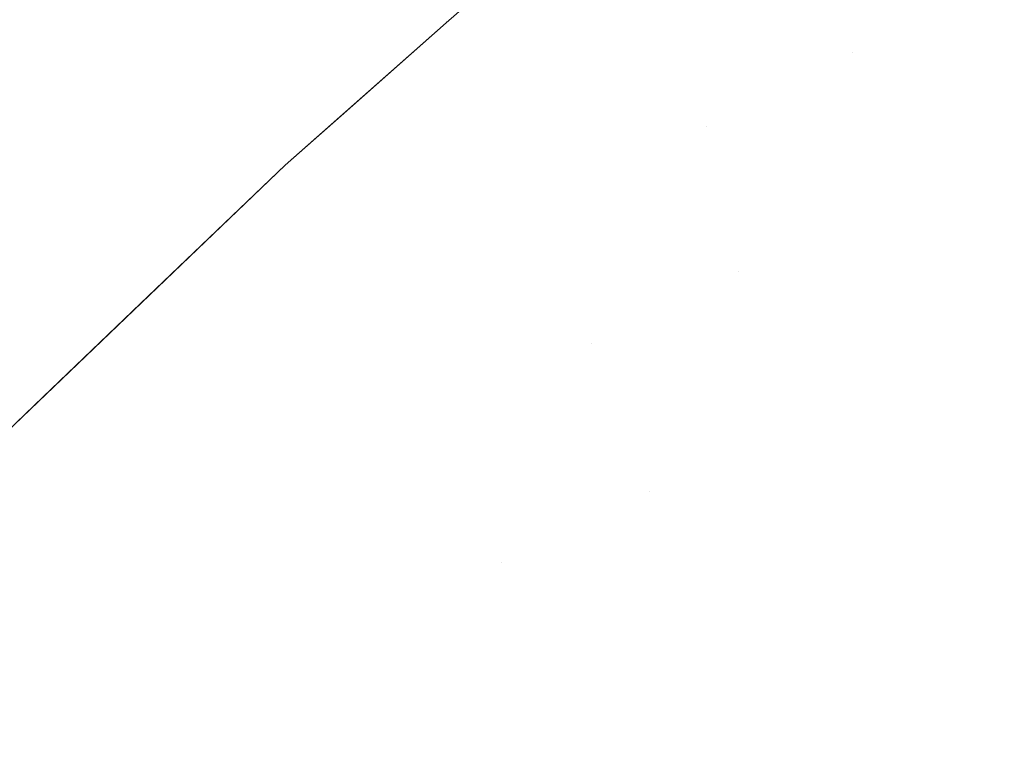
# Model space of a CAD drawing. Header units: centimetres. Extents: x -44.1 to 45.2, y 4.2 to 6.
# Tile 77 of 256: x -44.06242 to -44.05178, y 5.94835 to 5.95621. Entities that reach past the tile are written whole.
import ezdxf

# ---------------------------------------------------------------- set-up
doc = ezdxf.new("R2010")
doc.units = ezdxf.units.CM
doc.header["$LTSCALE"] = 2.54
doc.layers.add('Lucido design-1', color=7, linetype='Continuous')

# ---------------------------------------------------------------- blocks, each defined once
blk = doc.blocks.new('Gruppo-4-1')
at = {"color": 7, "linetype": 'Continuous', "lineweight": 9}
for points, invisible_edges in [([(-44.055986, 5.957783, -2276.92217), (-44.055468, 5.958199, -2276.923732), (-44.05781, 5.956184, -2276.923732)], 11), ([(-44.055468, 5.958199, -2276.923732), (-44.055418, 5.958178, -2276.925294), (-44.057759, 5.956163, -2276.925294), (-44.05781, 5.956184, -2276.923732)], 15), ([(-44.057674, 5.956129, -2276.926855), (-44.057759, 5.956163, -2276.925294), (-44.055418, 5.958178, -2276.925294), (-44.055335, 5.958143, -2276.926855)], 15), ([(-44.055335, 5.958143, -2276.926855), (-44.055218, 5.958093, -2276.928414), (-44.057556, 5.956081, -2276.928414), (-44.057674, 5.956129, -2276.926855)], 15), ([(-44.057404, 5.95602, -2276.929971), (-44.057556, 5.956081, -2276.928414), (-44.055218, 5.958093, -2276.928414), (-44.055069, 5.95803, -2276.929971)], 15), ([(-44.055069, 5.95803, -2276.929971), (-44.054886, 5.957952, -2276.931524), (-44.057218, 5.955945, -2276.931524), (-44.057404, 5.95602, -2276.929971)], 15), ([(-44.056999, 5.955857, -2276.933075), (-44.057218, 5.955945, -2276.931524), (-44.054886, 5.957952, -2276.931524), (-44.054671, 5.95786, -2276.933075)], 15), ([(-44.054671, 5.95786, -2276.933075), (-44.054423, 5.957755, -2276.934621), (-44.056746, 5.955755, -2276.934621), (-44.056999, 5.955857, -2276.933075)], 15), ([(-44.055986, 5.957783, -2276.92217), (-44.058947, 5.95517, -2276.32217), (-44.057811, 5.956173, -2276.32217)], 9), ([(-44.058947, 5.95517, -2276.32217), (-44.055986, 5.957783, -2276.92217), (-44.057811, 5.956173, -2276.92217)], 9), ([(-44.057811, 5.956173, -2276.32217), (-44.05666, 5.957188, -2276.32217), (-44.055986, 5.957783, -2276.92217)], 10), ([(-44.05781, 5.956184, -2276.923732), (-44.057811, 5.956173, -2276.92217), (-44.055986, 5.957783, -2276.92217)], 9), ([(-44.056461, 5.95564, -2276.936163), (-44.056746, 5.955755, -2276.934621), (-44.054423, 5.957755, -2276.934621), (-44.054142, 5.957636, -2276.936163)], 15), ([(-44.054142, 5.957636, -2276.936163), (-44.053829, 5.957503, -2276.9377), (-44.056142, 5.955511, -2276.9377), (-44.056461, 5.95564, -2276.936163)], 15), ([(-44.055791, 5.95537, -2276.939231), (-44.056142, 5.955511, -2276.9377), (-44.053829, 5.957503, -2276.9377), (-44.053483, 5.957356, -2276.939231)], 15), ([(-44.053483, 5.957356, -2276.939231), (-44.053106, 5.957196, -2276.940757), (-44.055408, 5.955215, -2276.940757), (-44.055791, 5.95537, -2276.939231)], 15), ([(-44.056653, 5.957193, -2276.320608), (-44.05666, 5.957188, -2276.32217), (-44.057811, 5.956173, -2276.32217), (-44.05781, 5.956184, -2276.320608)], 13), ([(-44.05781, 5.956184, -2276.320608), (-44.057759, 5.956163, -2276.319046), (-44.056603, 5.957172, -2276.319046), (-44.056653, 5.957193, -2276.320608)], 15), ([(-44.054992, 5.955048, -2276.942275), (-44.055408, 5.955215, -2276.940757), (-44.053106, 5.957196, -2276.940757), (-44.052698, 5.957022, -2276.942275)], 15), ([(-44.054651, 5.956364, -2276.305108), (-44.054271, 5.956206, -2276.303583), (-44.053106, 5.957196, -2276.303583)], 11), ([(-44.053415, 5.955852, -2276.300554), (-44.052258, 5.956835, -2276.300554), (-44.053106, 5.957196, -2276.303583), (-44.054271, 5.956206, -2276.303583)], 15), ([(-44.056519, 5.957137, -2276.317485), (-44.056603, 5.957172, -2276.319046), (-44.057759, 5.956163, -2276.319046), (-44.057674, 5.956129, -2276.317485)], 15), ([(-44.057674, 5.956129, -2276.317485), (-44.057556, 5.956081, -2276.315926), (-44.056401, 5.957088, -2276.315926), (-44.056519, 5.957137, -2276.317485)], 15), ([(-44.05625, 5.957026, -2276.314369), (-44.056401, 5.957088, -2276.315926), (-44.057556, 5.956081, -2276.315926), (-44.057404, 5.95602, -2276.314369)], 15), ([(-44.057404, 5.95602, -2276.314369), (-44.057218, 5.955945, -2276.312816), (-44.056066, 5.95695, -2276.312816), (-44.05625, 5.957026, -2276.314369)], 15), ([(-44.052698, 5.957022, -2276.942275), (-44.052258, 5.956835, -2276.943786), (-44.054544, 5.954867, -2276.943786), (-44.054992, 5.955048, -2276.942275)], 15), ([(-44.055849, 5.95686, -2276.311265), (-44.056066, 5.95695, -2276.312816), (-44.057218, 5.955945, -2276.312816), (-44.056999, 5.955857, -2276.311265)], 15), ([(-44.056999, 5.955857, -2276.311265), (-44.056746, 5.955755, -2276.309719), (-44.055598, 5.956756, -2276.309719), (-44.055849, 5.95686, -2276.311265)], 15), ([(-44.055315, 5.956639, -2276.308177), (-44.055598, 5.956756, -2276.309719), (-44.056746, 5.955755, -2276.309719), (-44.056461, 5.95564, -2276.308177)], 15), ([(-44.054065, 5.954674, -2276.94529), (-44.054544, 5.954867, -2276.943786), (-44.052258, 5.956835, -2276.943786), (-44.051787, 5.956635, -2276.94529)], 15), ([(-44.052434, 5.955446, -2276.297555), (-44.051285, 5.956422, -2276.297555), (-44.052258, 5.956835, -2276.300554), (-44.053415, 5.955852, -2276.300554)], 15), ([(-44.056461, 5.95564, -2276.308177), (-44.056142, 5.955511, -2276.30664), (-44.054999, 5.956508, -2276.30664), (-44.055315, 5.956639, -2276.308177)], 15), ([(-44.051787, 5.956635, -2276.94529), (-44.051285, 5.956422, -2276.946785), (-44.053555, 5.954468, -2276.946785), (-44.054065, 5.954674, -2276.94529)], 15), ([(-44.054651, 5.956364, -2276.305108), (-44.054999, 5.956508, -2276.30664), (-44.056142, 5.955511, -2276.30664), (-44.055791, 5.95537, -2276.305108)], 15), ([(-44.055791, 5.95537, -2276.305108), (-44.055408, 5.955215, -2276.303583), (-44.054271, 5.956206, -2276.303583), (-44.054651, 5.956364, -2276.305108)], 15), ([(-44.053014, 5.95425, -2276.948272), (-44.053555, 5.954468, -2276.946785), (-44.051285, 5.956422, -2276.946785), (-44.050753, 5.956196, -2276.948272)], 15), ([(-44.05133, 5.954989, -2276.29459), (-44.050191, 5.955957, -2276.29459), (-44.051285, 5.956422, -2276.297555), (-44.052434, 5.955446, -2276.297555)], 15), ([(-44.05781, 5.956184, -2276.923732), (-44.06004, 5.954161, -2276.923732), (-44.059552, 5.954636, -2276.92217)], 11), ([(-44.05781, 5.956184, -2276.923732), (-44.057759, 5.956163, -2276.925294), (-44.059988, 5.954142, -2276.925294), (-44.06004, 5.954161, -2276.923732)], 15), ([(-44.059902, 5.954109, -2276.926855), (-44.059988, 5.954142, -2276.925294), (-44.057759, 5.956163, -2276.925294), (-44.057674, 5.956129, -2276.926855)], 15), ([(-44.057674, 5.956129, -2276.926855), (-44.057556, 5.956081, -2276.928414), (-44.059782, 5.954063, -2276.928414), (-44.059902, 5.954109, -2276.926855)], 15), ([(-44.059552, 5.954636, -2276.92217), (-44.057811, 5.956173, -2276.92217), (-44.05781, 5.956184, -2276.923732)], 10), ([(-44.057811, 5.956173, -2276.92217), (-44.059552, 5.954636, -2276.92217), (-44.059552, 5.954636, -2276.32217), (-44.058947, 5.95517, -2276.32217)], 10), ([(-44.05781, 5.956184, -2276.320608), (-44.057811, 5.956173, -2276.32217), (-44.058947, 5.95517, -2276.32217), (-44.058939, 5.955173, -2276.320608)], 13), ([(-44.058939, 5.955173, -2276.320608), (-44.058887, 5.955153, -2276.319046), (-44.057759, 5.956163, -2276.319046), (-44.05781, 5.956184, -2276.320608)], 15), ([(-44.057674, 5.956129, -2276.317485), (-44.057759, 5.956163, -2276.319046), (-44.058887, 5.955153, -2276.319046), (-44.058802, 5.95512, -2276.317485)], 15), ([(-44.058802, 5.95512, -2276.317485), (-44.058683, 5.955073, -2276.315926), (-44.057556, 5.956081, -2276.315926), (-44.057674, 5.956129, -2276.317485)], 15), ([(-44.054271, 5.956206, -2276.303583), (-44.055408, 5.955215, -2276.303583), (-44.054992, 5.955048, -2276.302065)], 11), ([(-44.053415, 5.955852, -2276.300554), (-44.054271, 5.956206, -2276.303583), (-44.054992, 5.955048, -2276.302065)], 11), ([(-44.050753, 5.956196, -2276.948272), (-44.050191, 5.955957, -2276.94975), (-44.052442, 5.95402, -2276.94975), (-44.053014, 5.95425, -2276.948272)], 15), ([(-44.059627, 5.954004, -2276.929971), (-44.059782, 5.954063, -2276.928414), (-44.057556, 5.956081, -2276.928414), (-44.057404, 5.95602, -2276.929971)], 15), ([(-44.057404, 5.95602, -2276.929971), (-44.057218, 5.955945, -2276.931524), (-44.059438, 5.953931, -2276.931524), (-44.059627, 5.954004, -2276.929971)], 15), ([(-44.057404, 5.95602, -2276.314369), (-44.057556, 5.956081, -2276.315926), (-44.058683, 5.955073, -2276.315926), (-44.058529, 5.955013, -2276.314369)], 15), ([(-44.058529, 5.955013, -2276.314369), (-44.058342, 5.954939, -2276.312816), (-44.057218, 5.955945, -2276.312816), (-44.057404, 5.95602, -2276.314369)], 15), ([(-44.059216, 5.953846, -2276.933075), (-44.059438, 5.953931, -2276.931524), (-44.057218, 5.955945, -2276.931524), (-44.056999, 5.955857, -2276.933075)], 15), ([(-44.056999, 5.955857, -2276.311265), (-44.057218, 5.955945, -2276.312816), (-44.058342, 5.954939, -2276.312816), (-44.058121, 5.954852, -2276.311265)], 15), ([(-44.051841, 5.953777, -2276.951217), (-44.052442, 5.95402, -2276.94975), (-44.050191, 5.955957, -2276.94975), (-44.0496, 5.955706, -2276.951217)], 15), ([(-44.056999, 5.955857, -2276.933075), (-44.056746, 5.955755, -2276.934621), (-44.058959, 5.953748, -2276.934621), (-44.059216, 5.953846, -2276.933075)], 15), ([(-44.058121, 5.954852, -2276.311265), (-44.057867, 5.954752, -2276.309719), (-44.056746, 5.955755, -2276.309719), (-44.056999, 5.955857, -2276.311265)], 15), ([(-44.054992, 5.955048, -2276.302065), (-44.054544, 5.954867, -2276.300554), (-44.053415, 5.955852, -2276.300554)], 11), ([(-44.053415, 5.955852, -2276.300554), (-44.054544, 5.954867, -2276.300554), (-44.053555, 5.954468, -2276.297555), (-44.052434, 5.955446, -2276.297555)], 15), ([(-44.058669, 5.953637, -2276.936163), (-44.058959, 5.953748, -2276.934621), (-44.056746, 5.955755, -2276.934621), (-44.056461, 5.95564, -2276.936163)], 15), ([(-44.056461, 5.95564, -2276.308177), (-44.056746, 5.955755, -2276.309719), (-44.057867, 5.954752, -2276.309719), (-44.057579, 5.954639, -2276.308177)], 15), ([(-44.0496, 5.955706, -2276.951217), (-44.048979, 5.955442, -2276.952675), (-44.051209, 5.953522, -2276.952675), (-44.051841, 5.953777, -2276.951217)], 15), ([(-44.056461, 5.95564, -2276.936163), (-44.056142, 5.955511, -2276.9377), (-44.058345, 5.953513, -2276.9377), (-44.058669, 5.953637, -2276.936163)], 15), ([(-44.057579, 5.954639, -2276.308177), (-44.057258, 5.954513, -2276.30664), (-44.056142, 5.955511, -2276.30664), (-44.056461, 5.95564, -2276.308177)], 15), ([(-44.057989, 5.953377, -2276.939231), (-44.058345, 5.953513, -2276.9377), (-44.056142, 5.955511, -2276.9377), (-44.055791, 5.95537, -2276.939231)], 15), ([(-44.055791, 5.95537, -2276.305108), (-44.056142, 5.955511, -2276.30664), (-44.057258, 5.954513, -2276.30664), (-44.056904, 5.954374, -2276.305108)], 15), ([(-44.055791, 5.95537, -2276.939231), (-44.055408, 5.955215, -2276.940757), (-44.057599, 5.953228, -2276.940757), (-44.057989, 5.953377, -2276.939231)], 15), ([(-44.056904, 5.954374, -2276.305108), (-44.056517, 5.954222, -2276.303583), (-44.055408, 5.955215, -2276.303583), (-44.055791, 5.95537, -2276.305108)], 15), ([(-44.052434, 5.955446, -2276.297555), (-44.053555, 5.954468, -2276.297555), (-44.052442, 5.95402, -2276.29459), (-44.05133, 5.954989, -2276.29459)], 15), ([(-44.06004, 5.954161, -2276.320608), (-44.059988, 5.954142, -2276.319046), (-44.058887, 5.955153, -2276.319046), (-44.058939, 5.955173, -2276.320608)], 15), ([(-44.059552, 5.954636, -2276.32217), (-44.06004, 5.954161, -2276.320608), (-44.058939, 5.955173, -2276.320608)], 11), ([(-44.058939, 5.955173, -2276.320608), (-44.058947, 5.95517, -2276.32217), (-44.059552, 5.954636, -2276.32217)], 9), ([(-44.057176, 5.953066, -2276.942275), (-44.057599, 5.953228, -2276.940757), (-44.055408, 5.955215, -2276.940757), (-44.054992, 5.955048, -2276.942275)], 15), ([(-44.054992, 5.955048, -2276.302065), (-44.055408, 5.955215, -2276.303583), (-44.056517, 5.954222, -2276.303583), (-44.056098, 5.954058, -2276.302065)], 15), ([(-44.058802, 5.95512, -2276.317485), (-44.058887, 5.955153, -2276.319046), (-44.059988, 5.954142, -2276.319046), (-44.059902, 5.954109, -2276.317485)], 15), ([(-44.059902, 5.954109, -2276.317485), (-44.059782, 5.954063, -2276.315926), (-44.058683, 5.955073, -2276.315926), (-44.058802, 5.95512, -2276.317485)], 15), ([(-44.058529, 5.955013, -2276.314369), (-44.058683, 5.955073, -2276.315926), (-44.059782, 5.954063, -2276.315926), (-44.059627, 5.954004, -2276.314369)], 15), ([(-44.059627, 5.954004, -2276.314369), (-44.059438, 5.953931, -2276.312816), (-44.058342, 5.954939, -2276.312816), (-44.058529, 5.955013, -2276.314369)], 15), ([(-44.054992, 5.955048, -2276.942275), (-44.054544, 5.954867, -2276.943786), (-44.056722, 5.952892, -2276.943786), (-44.057176, 5.953066, -2276.942275)], 15), ([(-44.056098, 5.954058, -2276.302065), (-44.055647, 5.95388, -2276.300554), (-44.054544, 5.954867, -2276.300554), (-44.054992, 5.955048, -2276.302065)], 15), ([(-44.05133, 5.954989, -2276.29459), (-44.052442, 5.95402, -2276.29459), (-44.051209, 5.953522, -2276.291665), (-44.050108, 5.954483, -2276.291665)], 15), ([(-44.058121, 5.954852, -2276.311265), (-44.058342, 5.954939, -2276.312816), (-44.059438, 5.953931, -2276.312816), (-44.059216, 5.953846, -2276.311265)], 15), ([(-44.059216, 5.953846, -2276.311265), (-44.058959, 5.953748, -2276.309719), (-44.057867, 5.954752, -2276.309719), (-44.058121, 5.954852, -2276.311265)], 15), ([(-44.056235, 5.952706, -2276.94529), (-44.056722, 5.952892, -2276.943786), (-44.054544, 5.954867, -2276.943786), (-44.054065, 5.954674, -2276.94529)], 15), ([(-44.054649, 5.953489, -2276.297555), (-44.053555, 5.954468, -2276.297555), (-44.054544, 5.954867, -2276.300554), (-44.055647, 5.95388, -2276.300554)], 15), ([(-44.057579, 5.954639, -2276.308177), (-44.057867, 5.954752, -2276.309719), (-44.058959, 5.953748, -2276.309719), (-44.058669, 5.953637, -2276.308177)], 15), ([(-44.059552, 5.954636, -2276.92217), (-44.062791, 5.951533, -2276.92217), (-44.062791, 5.951533, -2276.32217), (-44.062167, 5.95213, -2276.32217)], 10), ([(-44.062159, 5.952134, -2276.923732), (-44.062791, 5.951533, -2276.92217), (-44.059552, 5.954636, -2276.92217), (-44.06004, 5.954161, -2276.923732)], 13), ([(-44.062167, 5.95213, -2276.32217), (-44.061115, 5.953138, -2276.32217), (-44.059552, 5.954636, -2276.32217), (-44.059552, 5.954636, -2276.92217)], 12), ([(-44.06004, 5.954161, -2276.320608), (-44.059552, 5.954636, -2276.32217), (-44.061115, 5.953138, -2276.32217), (-44.061113, 5.953148, -2276.320608)], 13), ([(-44.058669, 5.953637, -2276.308177), (-44.058345, 5.953513, -2276.30664), (-44.057258, 5.954513, -2276.30664), (-44.057579, 5.954639, -2276.308177)], 15), ([(-44.054065, 5.954674, -2276.94529), (-44.053555, 5.954468, -2276.946785), (-44.055716, 5.952508, -2276.946785), (-44.056235, 5.952706, -2276.94529)], 15), ([(-44.056904, 5.954374, -2276.305108), (-44.057258, 5.954513, -2276.30664), (-44.058345, 5.953513, -2276.30664), (-44.057989, 5.953377, -2276.305108)], 15), ([(-44.055167, 5.952298, -2276.948272), (-44.055716, 5.952508, -2276.946785), (-44.053555, 5.954468, -2276.946785), (-44.053014, 5.95425, -2276.948272)], 15), ([(-44.053528, 5.953048, -2276.29459), (-44.052442, 5.95402, -2276.29459), (-44.053555, 5.954468, -2276.297555), (-44.054649, 5.953489, -2276.297555)], 15), ([(-44.057989, 5.953377, -2276.305108), (-44.057599, 5.953228, -2276.303583), (-44.056517, 5.954222, -2276.303583), (-44.056904, 5.954374, -2276.305108)], 15), ([(-44.056098, 5.954058, -2276.302065), (-44.056517, 5.954222, -2276.303583), (-44.057599, 5.953228, -2276.303583), (-44.057176, 5.953066, -2276.302065)], 15), ([(-44.053014, 5.95425, -2276.948272), (-44.052442, 5.95402, -2276.94975), (-44.054586, 5.952075, -2276.94975), (-44.055167, 5.952298, -2276.948272)], 15), ([(-44.06004, 5.954161, -2276.923732), (-44.059988, 5.954142, -2276.925294), (-44.062107, 5.952115, -2276.925294), (-44.062159, 5.952134, -2276.923732)], 15), ([(-44.062019, 5.952084, -2276.926855), (-44.062107, 5.952115, -2276.925294), (-44.059988, 5.954142, -2276.925294), (-44.059902, 5.954109, -2276.926855)], 15), ([(-44.059902, 5.954109, -2276.926855), (-44.059782, 5.954063, -2276.928414), (-44.061897, 5.952039, -2276.928414), (-44.062019, 5.952084, -2276.926855)], 15), ([(-44.061113, 5.953148, -2276.320608), (-44.061061, 5.953129, -2276.319046), (-44.059988, 5.954142, -2276.319046), (-44.06004, 5.954161, -2276.320608)], 15), ([(-44.059902, 5.954109, -2276.317485), (-44.059988, 5.954142, -2276.319046), (-44.061061, 5.953129, -2276.319046), (-44.060974, 5.953097, -2276.317485)], 15), ([(-44.060974, 5.953097, -2276.317485), (-44.060853, 5.953052, -2276.315926), (-44.059782, 5.954063, -2276.315926), (-44.059902, 5.954109, -2276.317485)], 15), ([(-44.06174, 5.951983, -2276.929971), (-44.061897, 5.952039, -2276.928414), (-44.059782, 5.954063, -2276.928414), (-44.059627, 5.954004, -2276.929971)], 15), ([(-44.059627, 5.954004, -2276.929971), (-44.059438, 5.953931, -2276.931524), (-44.061549, 5.951913, -2276.931524), (-44.06174, 5.951983, -2276.929971)], 15), ([(-44.059627, 5.954004, -2276.314369), (-44.059782, 5.954063, -2276.315926), (-44.060853, 5.953052, -2276.315926), (-44.060697, 5.952994, -2276.314369)], 15), ([(-44.060697, 5.952994, -2276.314369), (-44.060507, 5.952923, -2276.312816), (-44.059438, 5.953931, -2276.312816), (-44.059627, 5.954004, -2276.314369)], 15), ([(-44.057176, 5.953066, -2276.302065), (-44.056722, 5.952892, -2276.300554), (-44.055647, 5.95388, -2276.300554), (-44.056098, 5.954058, -2276.302065)], 15), ([(-44.053975, 5.951842, -2276.951217), (-44.054586, 5.952075, -2276.94975), (-44.052442, 5.95402, -2276.94975), (-44.051841, 5.953777, -2276.951217)], 15), ([(-44.052285, 5.95256, -2276.291665), (-44.051209, 5.953522, -2276.291665), (-44.052442, 5.95402, -2276.29459), (-44.053528, 5.953048, -2276.29459)], 15), ([(-44.061323, 5.951831, -2276.933075), (-44.061549, 5.951913, -2276.931524), (-44.059438, 5.953931, -2276.931524), (-44.059216, 5.953846, -2276.933075)], 15), ([(-44.059216, 5.953846, -2276.311265), (-44.059438, 5.953931, -2276.312816), (-44.060507, 5.952923, -2276.312816), (-44.060283, 5.952839, -2276.311265)], 15), ([(-44.055647, 5.95388, -2276.300554), (-44.056722, 5.952892, -2276.300554), (-44.056235, 5.952706, -2276.29905)], 11), ([(-44.054649, 5.953489, -2276.297555), (-44.055647, 5.95388, -2276.300554), (-44.056235, 5.952706, -2276.29905)], 11), ([(-44.059216, 5.953846, -2276.933075), (-44.058959, 5.953748, -2276.934621), (-44.061062, 5.951737, -2276.934621), (-44.061323, 5.951831, -2276.933075)], 15), ([(-44.060283, 5.952839, -2276.311265), (-44.060024, 5.952743, -2276.309719), (-44.058959, 5.953748, -2276.309719), (-44.059216, 5.953846, -2276.311265)], 15), ([(-44.051841, 5.953777, -2276.951217), (-44.051209, 5.953522, -2276.952675), (-44.053333, 5.951596, -2276.952675), (-44.053975, 5.951842, -2276.951217)], 15), ([(-44.060768, 5.95163, -2276.936163), (-44.061062, 5.951737, -2276.934621), (-44.058959, 5.953748, -2276.934621), (-44.058669, 5.953637, -2276.936163)], 15), ([(-44.058669, 5.953637, -2276.308177), (-44.058959, 5.953748, -2276.309719), (-44.060024, 5.952743, -2276.309719), (-44.059732, 5.952634, -2276.308177)], 15), ([(-44.058669, 5.953637, -2276.936163), (-44.058345, 5.953513, -2276.9377), (-44.060439, 5.951511, -2276.9377), (-44.060768, 5.95163, -2276.936163)], 15), ([(-44.059732, 5.952634, -2276.308177), (-44.059406, 5.952512, -2276.30664), (-44.058345, 5.953513, -2276.30664), (-44.058669, 5.953637, -2276.308177)], 15), ([(-44.060077, 5.951379, -2276.939231), (-44.060439, 5.951511, -2276.9377), (-44.058345, 5.953513, -2276.9377), (-44.057989, 5.953377, -2276.939231)], 15), ([(-44.057989, 5.953377, -2276.305108), (-44.058345, 5.953513, -2276.30664), (-44.059406, 5.952512, -2276.30664), (-44.059046, 5.952379, -2276.305108)], 15), ([(-44.056235, 5.952706, -2276.29905), (-44.055716, 5.952508, -2276.297555), (-44.054649, 5.953489, -2276.297555)], 11), ([(-44.054649, 5.953489, -2276.297555), (-44.055716, 5.952508, -2276.297555), (-44.054586, 5.952075, -2276.29459), (-44.053528, 5.953048, -2276.29459)], 15), ([(-44.052662, 5.95134, -2276.954122), (-44.053333, 5.951596, -2276.952675), (-44.051209, 5.953522, -2276.952675), (-44.050549, 5.953256, -2276.954122)], 15), ([(-44.050924, 5.952026, -2276.288781), (-44.04986, 5.952978, -2276.288781), (-44.051209, 5.953522, -2276.291665), (-44.052285, 5.95256, -2276.291665)], 15), ([(-44.057989, 5.953377, -2276.939231), (-44.057599, 5.953228, -2276.940757), (-44.059682, 5.951236, -2276.940757), (-44.060077, 5.951379, -2276.939231)], 15), ([(-44.059046, 5.952379, -2276.305108), (-44.058654, 5.952232, -2276.303583), (-44.057599, 5.953228, -2276.303583), (-44.057989, 5.953377, -2276.305108)], 15), ([(-44.050549, 5.953256, -2276.954122), (-44.04986, 5.952978, -2276.955559), (-44.051962, 5.951072, -2276.955559), (-44.052662, 5.95134, -2276.954122)], 15), ([(-44.061113, 5.953148, -2276.320608), (-44.061115, 5.953138, -2276.32217), (-44.062167, 5.95213, -2276.32217), (-44.062159, 5.952134, -2276.320608)], 13), ([(-44.062159, 5.952134, -2276.320608), (-44.062107, 5.952115, -2276.319046), (-44.061061, 5.953129, -2276.319046), (-44.061113, 5.953148, -2276.320608)], 15), ([(-44.059253, 5.95108, -2276.942275), (-44.059682, 5.951236, -2276.940757), (-44.057599, 5.953228, -2276.940757), (-44.057176, 5.953066, -2276.942275)], 15), ([(-44.057176, 5.953066, -2276.302065), (-44.057599, 5.953228, -2276.303583), (-44.058654, 5.952232, -2276.303583), (-44.058228, 5.952074, -2276.302065)], 15), ([(-44.060974, 5.953097, -2276.317485), (-44.061061, 5.953129, -2276.319046), (-44.062107, 5.952115, -2276.319046), (-44.062019, 5.952084, -2276.317485)], 15), ([(-44.062019, 5.952084, -2276.317485), (-44.061897, 5.952039, -2276.315926), (-44.060853, 5.953052, -2276.315926), (-44.060974, 5.953097, -2276.317485)], 15), ([(-44.060697, 5.952994, -2276.314369), (-44.060853, 5.953052, -2276.315926), (-44.061897, 5.952039, -2276.315926), (-44.06174, 5.951983, -2276.314369)], 15), ([(-44.057176, 5.953066, -2276.942275), (-44.056722, 5.952892, -2276.943786), (-44.058791, 5.950913, -2276.943786), (-44.059253, 5.95108, -2276.942275)], 15), ([(-44.058228, 5.952074, -2276.302065), (-44.05777, 5.951903, -2276.300554), (-44.056722, 5.952892, -2276.300554), (-44.057176, 5.953066, -2276.302065)], 15), ([(-44.053528, 5.953048, -2276.29459), (-44.054586, 5.952075, -2276.29459), (-44.053333, 5.951596, -2276.291665), (-44.052285, 5.95256, -2276.291665)], 15), ([(-44.06174, 5.951983, -2276.314369), (-44.061549, 5.951913, -2276.312816), (-44.060507, 5.952923, -2276.312816), (-44.060697, 5.952994, -2276.314369)], 15), ([(-44.060283, 5.952839, -2276.311265), (-44.060507, 5.952923, -2276.312816), (-44.061549, 5.951913, -2276.312816), (-44.061323, 5.951831, -2276.311265)], 15), ([(-44.051233, 5.950793, -2276.956983), (-44.051962, 5.951072, -2276.955559), (-44.04986, 5.952978, -2276.955559), (-44.049142, 5.952689, -2276.956983)], 15), ([(-44.061323, 5.951831, -2276.311265), (-44.061062, 5.951737, -2276.309719), (-44.060024, 5.952743, -2276.309719), (-44.060283, 5.952839, -2276.311265)], 15), ([(-44.058297, 5.950734, -2276.94529), (-44.058791, 5.950913, -2276.943786), (-44.056722, 5.952892, -2276.943786), (-44.056235, 5.952706, -2276.94529)], 15), ([(-44.056235, 5.952706, -2276.29905), (-44.056722, 5.952892, -2276.300554), (-44.05777, 5.951903, -2276.300554), (-44.057279, 5.95172, -2276.29905)], 15), ([(-44.059732, 5.952634, -2276.308177), (-44.060024, 5.952743, -2276.309719), (-44.061062, 5.951737, -2276.309719), (-44.060768, 5.95163, -2276.308177)], 15), ([(-44.060768, 5.95163, -2276.308177), (-44.060439, 5.951511, -2276.30664), (-44.059406, 5.952512, -2276.30664), (-44.059732, 5.952634, -2276.308177)], 15), ([(-44.056235, 5.952706, -2276.94529), (-44.055716, 5.952508, -2276.946785), (-44.057771, 5.950543, -2276.946785), (-44.058297, 5.950734, -2276.94529)], 15), ([(-44.057279, 5.95172, -2276.29905), (-44.056757, 5.951526, -2276.297555), (-44.055716, 5.952508, -2276.297555), (-44.056235, 5.952706, -2276.29905)], 15), ([(-44.059046, 5.952379, -2276.305108), (-44.059406, 5.952512, -2276.30664), (-44.060439, 5.951511, -2276.30664), (-44.060077, 5.951379, -2276.305108)], 15), ([(-44.057213, 5.950341, -2276.948272), (-44.057771, 5.950543, -2276.946785), (-44.055716, 5.952508, -2276.946785), (-44.055167, 5.952298, -2276.948272)], 15), ([(-44.055618, 5.951102, -2276.29459), (-44.054586, 5.952075, -2276.29459), (-44.055716, 5.952508, -2276.297555), (-44.056757, 5.951526, -2276.297555)], 15), ([(-44.052285, 5.95256, -2276.291665), (-44.053333, 5.951596, -2276.291665), (-44.051962, 5.951072, -2276.288781), (-44.050924, 5.952026, -2276.288781)], 15), ([(-44.060077, 5.951379, -2276.305108), (-44.059682, 5.951236, -2276.303583), (-44.058654, 5.952232, -2276.303583), (-44.059046, 5.952379, -2276.305108)], 15), ([(-44.055167, 5.952298, -2276.948272), (-44.054586, 5.952075, -2276.94975), (-44.056624, 5.950127, -2276.94975), (-44.057213, 5.950341, -2276.948272)], 15), ([(-44.058228, 5.952074, -2276.302065), (-44.058654, 5.952232, -2276.303583), (-44.059682, 5.951236, -2276.303583), (-44.059253, 5.95108, -2276.302065)], 15), ([(-44.062791, 5.951533, -2276.92217), (-44.062159, 5.952134, -2276.923732), (-44.06417, 5.950105, -2276.923732)], 11), ([(-44.062159, 5.952134, -2276.923732), (-44.062107, 5.952115, -2276.925294), (-44.064117, 5.950087, -2276.925294), (-44.06417, 5.950105, -2276.923732)], 15), ([(-44.064029, 5.950057, -2276.926855), (-44.064117, 5.950087, -2276.925294), (-44.062107, 5.952115, -2276.925294), (-44.062019, 5.952084, -2276.926855)], 15), ([(-44.062019, 5.952084, -2276.926855), (-44.061897, 5.952039, -2276.928414), (-44.063905, 5.950014, -2276.928414), (-44.064029, 5.950057, -2276.926855)], 15), ([(-44.063178, 5.95112, -2276.320608), (-44.063125, 5.951101, -2276.319046), (-44.062107, 5.952115, -2276.319046), (-44.062159, 5.952134, -2276.320608)], 15), ([(-44.062791, 5.951533, -2276.32217), (-44.063178, 5.95112, -2276.320608), (-44.062159, 5.952134, -2276.320608)], 11), ([(-44.062019, 5.952084, -2276.317485), (-44.062107, 5.952115, -2276.319046), (-44.063125, 5.951101, -2276.319046), (-44.063037, 5.95107, -2276.317485)], 15), ([(-44.063037, 5.95107, -2276.317485), (-44.062914, 5.951027, -2276.315926), (-44.061897, 5.952039, -2276.315926), (-44.062019, 5.952084, -2276.317485)], 15), ([(-44.062159, 5.952134, -2276.320608), (-44.062167, 5.95213, -2276.32217), (-44.062791, 5.951533, -2276.32217)], 9), ([(-44.059253, 5.95108, -2276.302065), (-44.058791, 5.950913, -2276.300554), (-44.05777, 5.951903, -2276.300554), (-44.058228, 5.952074, -2276.302065)], 15), ([(-44.056003, 5.949902, -2276.951217), (-44.056624, 5.950127, -2276.94975), (-44.054586, 5.952075, -2276.94975), (-44.053975, 5.951842, -2276.951217)], 15), ([(-44.054356, 5.950631, -2276.291665), (-44.053333, 5.951596, -2276.291665), (-44.054586, 5.952075, -2276.29459), (-44.055618, 5.951102, -2276.29459)], 15), ([(-44.063746, 5.949959, -2276.929971), (-44.063905, 5.950014, -2276.928414), (-44.061897, 5.952039, -2276.928414), (-44.06174, 5.951983, -2276.929971)], 15), ([(-44.06174, 5.951983, -2276.929971), (-44.061549, 5.951913, -2276.931524), (-44.063552, 5.949893, -2276.931524), (-44.063746, 5.949959, -2276.929971)], 15), ([(-44.06174, 5.951983, -2276.314369), (-44.061897, 5.952039, -2276.315926), (-44.062914, 5.951027, -2276.315926), (-44.062756, 5.950971, -2276.314369)], 15), ([(-44.062756, 5.950971, -2276.314369), (-44.062564, 5.950903, -2276.312816), (-44.061549, 5.951913, -2276.312816), (-44.06174, 5.951983, -2276.314369)], 15), ([(-44.050924, 5.952026, -2276.288781), (-44.051962, 5.951072, -2276.288781), (-44.050475, 5.950503, -2276.285944), (-44.049449, 5.951446, -2276.285944)], 15), ([(-44.063322, 5.949814, -2276.933075), (-44.063552, 5.949893, -2276.931524), (-44.061549, 5.951913, -2276.931524), (-44.061323, 5.951831, -2276.933075)], 15), ([(-44.061323, 5.951831, -2276.311265), (-44.061549, 5.951913, -2276.312816), (-44.062564, 5.950903, -2276.312816), (-44.062336, 5.950823, -2276.311265)], 15), ([(-44.057279, 5.95172, -2276.29905), (-44.05777, 5.951903, -2276.300554), (-44.058791, 5.950913, -2276.300554), (-44.058297, 5.950734, -2276.29905)], 15), ([(-44.061323, 5.951831, -2276.933075), (-44.061062, 5.951737, -2276.934621), (-44.063058, 5.949723, -2276.934621), (-44.063322, 5.949814, -2276.933075)], 15), ([(-44.062336, 5.950823, -2276.311265), (-44.062074, 5.95073, -2276.309719), (-44.061062, 5.951737, -2276.309719), (-44.061323, 5.951831, -2276.311265)], 15), ([(-44.053975, 5.951842, -2276.951217), (-44.053333, 5.951596, -2276.952675), (-44.055352, 5.949666, -2276.952675), (-44.056003, 5.949902, -2276.951217)], 15), ([(-44.06276, 5.94962, -2276.936163), (-44.063058, 5.949723, -2276.934621), (-44.061062, 5.951737, -2276.934621), (-44.060768, 5.95163, -2276.936163)], 15), ([(-44.060768, 5.95163, -2276.308177), (-44.061062, 5.951737, -2276.309719), (-44.062074, 5.95073, -2276.309719), (-44.061777, 5.950625, -2276.308177)], 15), ([(-44.058297, 5.950734, -2276.29905), (-44.057771, 5.950543, -2276.297555), (-44.056757, 5.951526, -2276.297555), (-44.057279, 5.95172, -2276.29905)], 15), ([(-44.060768, 5.95163, -2276.936163), (-44.060439, 5.951511, -2276.9377), (-44.062427, 5.949506, -2276.9377), (-44.06276, 5.94962, -2276.936163)], 15), ([(-44.061777, 5.950625, -2276.308177), (-44.061446, 5.950508, -2276.30664), (-44.060439, 5.951511, -2276.30664), (-44.060768, 5.95163, -2276.308177)], 15), ([(-44.054671, 5.949419, -2276.954122), (-44.055352, 5.949666, -2276.952675), (-44.053333, 5.951596, -2276.952675), (-44.052662, 5.95134, -2276.954122)], 15), ([(-44.052974, 5.950117, -2276.288781), (-44.051962, 5.951072, -2276.288781), (-44.053333, 5.951596, -2276.291665), (-44.054356, 5.950631, -2276.291665)], 15), ([(-44.062059, 5.94938, -2276.939231), (-44.062427, 5.949506, -2276.9377), (-44.060439, 5.951511, -2276.9377), (-44.060077, 5.951379, -2276.939231)], 15), ([(-44.060077, 5.951379, -2276.305108), (-44.060439, 5.951511, -2276.30664), (-44.061446, 5.950508, -2276.30664), (-44.061082, 5.95038, -2276.305108)], 15), ([(-44.056757, 5.951526, -2276.297555), (-44.057771, 5.950543, -2276.297555), (-44.057213, 5.950341, -2276.296068)], 11), ([(-44.055618, 5.951102, -2276.29459), (-44.056757, 5.951526, -2276.297555), (-44.057213, 5.950341, -2276.296068)], 11), ([(-44.060077, 5.951379, -2276.939231), (-44.059682, 5.951236, -2276.940757), (-44.061658, 5.949242, -2276.940757), (-44.062059, 5.94938, -2276.939231)], 15), ([(-44.061082, 5.95038, -2276.305108), (-44.060683, 5.950239, -2276.303583), (-44.059682, 5.951236, -2276.303583), (-44.060077, 5.951379, -2276.305108)], 15), ([(-44.052662, 5.95134, -2276.954122), (-44.051962, 5.951072, -2276.955559), (-44.05396, 5.949161, -2276.955559), (-44.054671, 5.949419, -2276.954122)], 15), ([(-44.061223, 5.949092, -2276.942275), (-44.061658, 5.949242, -2276.940757), (-44.059682, 5.951236, -2276.940757), (-44.059253, 5.95108, -2276.942275)], 15), ([(-44.059253, 5.95108, -2276.302065), (-44.059682, 5.951236, -2276.303583), (-44.060683, 5.950239, -2276.303583), (-44.060251, 5.950087, -2276.302065)], 15), ([(-44.059253, 5.95108, -2276.942275), (-44.058791, 5.950913, -2276.943786), (-44.060755, 5.948932, -2276.943786), (-44.061223, 5.949092, -2276.942275)], 15), ([(-44.060251, 5.950087, -2276.302065), (-44.059787, 5.949922, -2276.300554), (-44.058791, 5.950913, -2276.300554), (-44.059253, 5.95108, -2276.302065)], 15), ([(-44.057213, 5.950341, -2276.296068), (-44.056624, 5.950127, -2276.29459), (-44.055618, 5.951102, -2276.29459)], 11), ([(-44.055618, 5.951102, -2276.29459), (-44.056624, 5.950127, -2276.29459), (-44.055352, 5.949666, -2276.291665), (-44.054356, 5.950631, -2276.291665)], 15), ([(-44.05322, 5.948892, -2276.956983), (-44.05396, 5.949161, -2276.955559), (-44.051962, 5.951072, -2276.955559), (-44.051233, 5.950793, -2276.956983)], 15), ([(-44.051476, 5.949559, -2276.285944), (-44.050475, 5.950503, -2276.285944), (-44.051962, 5.951072, -2276.288781), (-44.052974, 5.950117, -2276.288781)], 15), ([(-44.062336, 5.950823, -2276.311265), (-44.062564, 5.950903, -2276.312816), (-44.063552, 5.949893, -2276.312816), (-44.063322, 5.949814, -2276.311265)], 15), ([(-44.060254, 5.948759, -2276.94529), (-44.060755, 5.948932, -2276.943786), (-44.058791, 5.950913, -2276.943786), (-44.058297, 5.950734, -2276.94529)], 15), ([(-44.058297, 5.950734, -2276.29905), (-44.058791, 5.950913, -2276.300554), (-44.059787, 5.949922, -2276.300554), (-44.059289, 5.949747, -2276.29905)], 15), ([(-44.063322, 5.949814, -2276.311265), (-44.063058, 5.949723, -2276.309719), (-44.062074, 5.95073, -2276.309719), (-44.062336, 5.950823, -2276.311265)], 15), ([(-44.051233, 5.950793, -2276.956983), (-44.050475, 5.950503, -2276.958396), (-44.052451, 5.948614, -2276.958396), (-44.05322, 5.948892, -2276.956983)], 15), ([(-44.061777, 5.950625, -2276.308177), (-44.062074, 5.95073, -2276.309719), (-44.063058, 5.949723, -2276.309719), (-44.06276, 5.94962, -2276.308177)], 15), ([(-44.058297, 5.950734, -2276.94529), (-44.057771, 5.950543, -2276.946785), (-44.059721, 5.948576, -2276.946785), (-44.060254, 5.948759, -2276.94529)], 15), ([(-44.059289, 5.949747, -2276.29905), (-44.058759, 5.94956, -2276.297555), (-44.057771, 5.950543, -2276.297555), (-44.058297, 5.950734, -2276.29905)], 15), ([(-44.06276, 5.94962, -2276.308177), (-44.062427, 5.949506, -2276.30664), (-44.061446, 5.950508, -2276.30664), (-44.061777, 5.950625, -2276.308177)], 15), ([(-44.054356, 5.950631, -2276.291665), (-44.055352, 5.949666, -2276.291665), (-44.05396, 5.949161, -2276.288781), (-44.052974, 5.950117, -2276.288781)], 15), ([(-44.061082, 5.95038, -2276.305108), (-44.061446, 5.950508, -2276.30664), (-44.062427, 5.949506, -2276.30664), (-44.062059, 5.94938, -2276.305108)], 15), ([(-44.059155, 5.948382, -2276.948272), (-44.059721, 5.948576, -2276.946785), (-44.057771, 5.950543, -2276.946785), (-44.057213, 5.950341, -2276.948272)], 15), ([(-44.057213, 5.950341, -2276.296068), (-44.057771, 5.950543, -2276.297555), (-44.058759, 5.94956, -2276.297555), (-44.058197, 5.949361, -2276.296068)], 15), ([(-44.051654, 5.948325, -2276.959797), (-44.052451, 5.948614, -2276.958396), (-44.050475, 5.950503, -2276.958396), (-44.04969, 5.950203, -2276.959797)], 15), ([(-44.062059, 5.94938, -2276.305108), (-44.061658, 5.949242, -2276.303583), (-44.060683, 5.950239, -2276.303583), (-44.061082, 5.95038, -2276.305108)], 15), ([(-44.057213, 5.950341, -2276.948272), (-44.056624, 5.950127, -2276.94975), (-44.058557, 5.948176, -2276.94975), (-44.059155, 5.948382, -2276.948272)], 15), ([(-44.058197, 5.949361, -2276.296068), (-44.057603, 5.949152, -2276.29459), (-44.056624, 5.950127, -2276.29459), (-44.057213, 5.950341, -2276.296068)], 15), ([(-44.060251, 5.950087, -2276.302065), (-44.060683, 5.950239, -2276.303583), (-44.061658, 5.949242, -2276.303583), (-44.061223, 5.949092, -2276.302065)], 15), ([(-44.061223, 5.949092, -2276.302065), (-44.060755, 5.948932, -2276.300554), (-44.059787, 5.949922, -2276.300554), (-44.060251, 5.950087, -2276.302065)], 15), ([(-44.057928, 5.94796, -2276.951217), (-44.058557, 5.948176, -2276.94975), (-44.056624, 5.950127, -2276.94975), (-44.056003, 5.949902, -2276.951217)], 15), ([(-44.056323, 5.948699, -2276.291665), (-44.055352, 5.949666, -2276.291665), (-44.056624, 5.950127, -2276.29459), (-44.057603, 5.949152, -2276.29459)], 15), ([(-44.052974, 5.950117, -2276.288781), (-44.05396, 5.949161, -2276.288781), (-44.052451, 5.948614, -2276.285944), (-44.051476, 5.949559, -2276.285944)], 15), ([(-44.059289, 5.949747, -2276.29905), (-44.059787, 5.949922, -2276.300554), (-44.060755, 5.948932, -2276.300554), (-44.060254, 5.948759, -2276.29905)], 15), ([(-44.056003, 5.949902, -2276.951217), (-44.055352, 5.949666, -2276.952675), (-44.057268, 5.947733, -2276.952675), (-44.057928, 5.94796, -2276.951217)], 15), ([(-44.060254, 5.948759, -2276.29905), (-44.059721, 5.948576, -2276.297555), (-44.058759, 5.94956, -2276.297555), (-44.059289, 5.949747, -2276.29905)], 15), ([(-44.056577, 5.947496, -2276.954122), (-44.057268, 5.947733, -2276.952675), (-44.055352, 5.949666, -2276.952675), (-44.054671, 5.949419, -2276.954122)], 15), ([(-44.054921, 5.948204, -2276.288781), (-44.05396, 5.949161, -2276.288781), (-44.055352, 5.949666, -2276.291665), (-44.056323, 5.948699, -2276.291665)], 15), ([(-44.058197, 5.949361, -2276.296068), (-44.058759, 5.94956, -2276.297555), (-44.059721, 5.948576, -2276.297555), (-44.059155, 5.948382, -2276.296068)], 15), ([(-44.051476, 5.949559, -2276.285944), (-44.052451, 5.948614, -2276.285944), (-44.05083, 5.948025, -2276.283155), (-44.049866, 5.948959, -2276.283155)], 15), ([(-44.063937, 5.94738, -2276.939231), (-44.064309, 5.947501, -2276.9377), (-44.062427, 5.949506, -2276.9377), (-44.062059, 5.94938, -2276.939231)], 15), ([(-44.062059, 5.94938, -2276.305108), (-44.062427, 5.949506, -2276.30664), (-44.063381, 5.948503, -2276.30664), (-44.063011, 5.94838, -2276.305108)], 15), ([(-44.054671, 5.949419, -2276.954122), (-44.05396, 5.949161, -2276.955559), (-44.055856, 5.947248, -2276.955559), (-44.056577, 5.947496, -2276.954122)], 15), ([(-44.062059, 5.94938, -2276.939231), (-44.061658, 5.949242, -2276.940757), (-44.06353, 5.947248, -2276.940757), (-44.063937, 5.94738, -2276.939231)], 15), ([(-44.063011, 5.94838, -2276.305108), (-44.062607, 5.948245, -2276.303583), (-44.061658, 5.949242, -2276.303583), (-44.062059, 5.94938, -2276.305108)], 15), ([(-44.059155, 5.948382, -2276.296068), (-44.058557, 5.948176, -2276.29459), (-44.057603, 5.949152, -2276.29459), (-44.058197, 5.949361, -2276.296068)], 15), ([(-44.06309, 5.947105, -2276.942275), (-44.06353, 5.947248, -2276.940757), (-44.061658, 5.949242, -2276.940757), (-44.061223, 5.949092, -2276.942275)], 15), ([(-44.061223, 5.949092, -2276.302065), (-44.061658, 5.949242, -2276.303583), (-44.062607, 5.948245, -2276.303583), (-44.06217, 5.948098, -2276.302065)], 15), ([(-44.061223, 5.949092, -2276.942275), (-44.060755, 5.948932, -2276.943786), (-44.062616, 5.94695, -2276.943786), (-44.06309, 5.947105, -2276.942275)], 15), ([(-44.06217, 5.948098, -2276.302065), (-44.061698, 5.947941, -2276.300554), (-44.060755, 5.948932, -2276.300554), (-44.061223, 5.949092, -2276.302065)], 15), ([(-44.057603, 5.949152, -2276.29459), (-44.058557, 5.948176, -2276.29459), (-44.057268, 5.947733, -2276.291665), (-44.056323, 5.948699, -2276.291665)], 15), ([(-44.055106, 5.94699, -2276.956983), (-44.055856, 5.947248, -2276.955559), (-44.05396, 5.949161, -2276.955559), (-44.05322, 5.948892, -2276.956983)], 15), ([(-44.053401, 5.947668, -2276.285944), (-44.052451, 5.948614, -2276.285944), (-44.05396, 5.949161, -2276.288781), (-44.054921, 5.948204, -2276.288781)], 15), ([(-44.062108, 5.946785, -2276.94529), (-44.062616, 5.94695, -2276.943786), (-44.060755, 5.948932, -2276.943786), (-44.060254, 5.948759, -2276.94529)], 15), ([(-44.060254, 5.948759, -2276.29905), (-44.060755, 5.948932, -2276.300554), (-44.061698, 5.947941, -2276.300554), (-44.061194, 5.947772, -2276.29905)], 15), ([(-44.05322, 5.948892, -2276.956983), (-44.052451, 5.948614, -2276.958396), (-44.054326, 5.946722, -2276.958396), (-44.055106, 5.94699, -2276.956983)], 15), ([(-44.060254, 5.948759, -2276.94529), (-44.059721, 5.948576, -2276.946785), (-44.061568, 5.946609, -2276.946785), (-44.062108, 5.946785, -2276.94529)], 15), ([(-44.061194, 5.947772, -2276.29905), (-44.060657, 5.947592, -2276.297555), (-44.059721, 5.948576, -2276.297555), (-44.060254, 5.948759, -2276.29905)], 15), ([(-44.056323, 5.948699, -2276.291665), (-44.057268, 5.947733, -2276.291665), (-44.055856, 5.947248, -2276.288781), (-44.054921, 5.948204, -2276.288781)], 15), ([(-44.060994, 5.946423, -2276.948272), (-44.061568, 5.946609, -2276.946785), (-44.059721, 5.948576, -2276.946785), (-44.059155, 5.948382, -2276.948272)], 15), ([(-44.059155, 5.948382, -2276.296068), (-44.059721, 5.948576, -2276.297555), (-44.060657, 5.947592, -2276.297555), (-44.060087, 5.947402, -2276.296068)], 15), ([(-44.053518, 5.946444, -2276.959797), (-44.054326, 5.946722, -2276.958396), (-44.052451, 5.948614, -2276.958396), (-44.051654, 5.948325, -2276.959797)], 15), ([(-44.051768, 5.947091, -2276.283155), (-44.05083, 5.948025, -2276.283155), (-44.052451, 5.948614, -2276.285944), (-44.053401, 5.947668, -2276.285944)], 15), ([(-44.059155, 5.948382, -2276.948272), (-44.058557, 5.948176, -2276.94975), (-44.060389, 5.946225, -2276.94975), (-44.060994, 5.946423, -2276.948272)], 15), ([(-44.060087, 5.947402, -2276.296068), (-44.059485, 5.947201, -2276.29459), (-44.058557, 5.948176, -2276.29459), (-44.059155, 5.948382, -2276.296068)], 15)]:
    blk.add_3dface(points, dxfattribs=dict(at, invisible_edges=invisible_edges))
blk = doc.blocks.new('Gruppo-5-1')
at = {"color": 7}
blk.add_blockref('Gruppo-4-1', (0, 0), dxfattribs=at)

msp = doc.modelspace()

# ---------------------------------------------------------------- block references
at = {"layer": 'Lucido design-1', "color": 7}
msp.add_blockref('Gruppo-5-1', (0, 0), dxfattribs=at)

doc.saveas('drawing.dxf')
